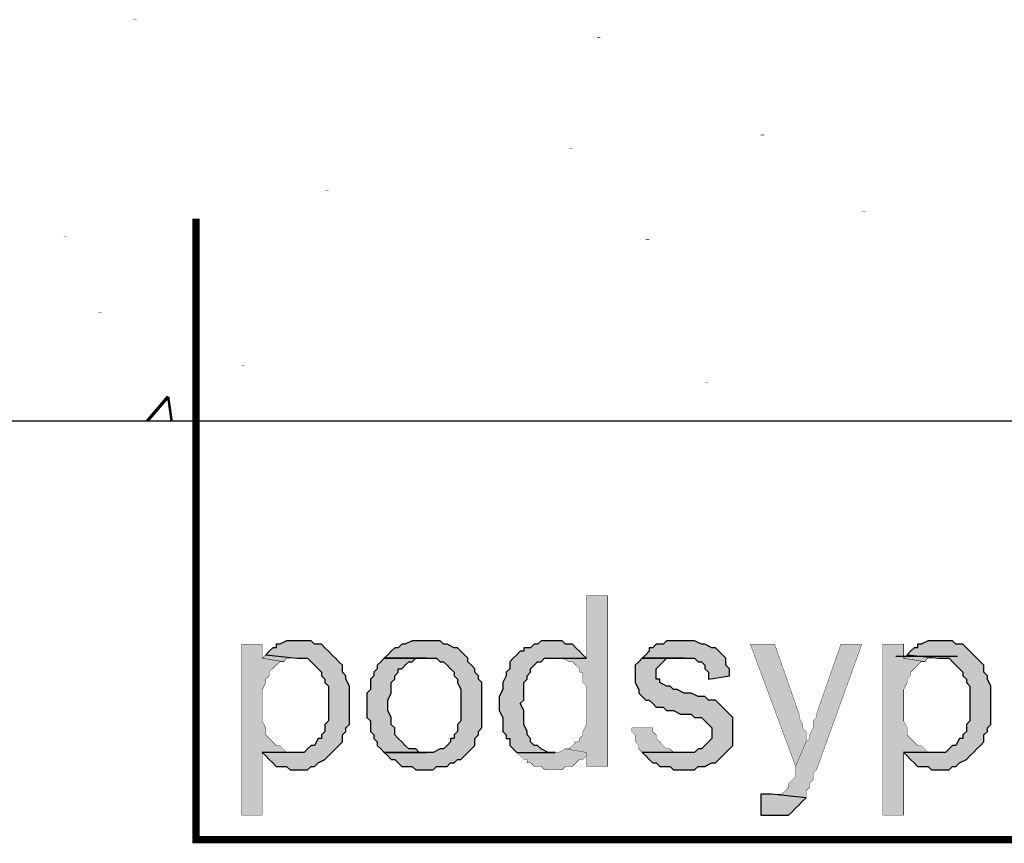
# Model space of a CAD drawing. Header units: millimetres. Extents: x 5659 to 8684, y 1431 to 2118.
# Tile 12 of 53: x 6877 to 6889, y 1957 to 1967. Entities that reach past the tile are written whole.
import ezdxf

# ---------------------------------------------------------------- set-up
doc = ezdxf.new("R2010")
doc.units = ezdxf.units.MM
doc.linetypes.add('atContinuous2', pattern=[0])
for name, color, linetype in [('at_Entity', 7, 'Continuous'), ('at_Rect', 7, 'Continuous'), ('at_Solid', 7, 'Continuous'), ('at_Text', 7, 'Continuous')]:
    doc.layers.add(name, color=color, linetype=linetype)

msp = doc.modelspace()

# ---------------------------------------------------------------- hatches: boundary and pattern name
at = {"layer": 'at_Solid'}
for points in [[(6883.92, 1959.862), (6883.666, 1959.862), (6883.666, 1959.099), (6883.285, 1959.099), (6883.37, 1959.099), (6883.454, 1959.057), (6883.497, 1959.057), (6883.539, 1959.014), (6883.581, 1958.972), (6883.581, 1958.93), (6883.624, 1958.93), (6883.624, 1958.803), (6883.666, 1958.76), (6883.666, 1958.294), (6883.624, 1958.21), (6883.624, 1958.167), (6883.581, 1958.125), (6883.581, 1958.083), (6883.539, 1958.083), (6883.497, 1958.04), (6883.454, 1957.998), (6883.412, 1957.998), (6883.666, 1957.955), (6883.666, 1957.786), (6883.92, 1957.786)], [(6880.15, 1959.311), (6880.023, 1959.311), (6879.939, 1959.269), (6879.896, 1959.269), (6879.896, 1959.226), (6879.854, 1959.226), (6879.811, 1959.184), (6879.769, 1959.142), (6880.15, 1959.099), (6880.277, 1959.099), (6880.32, 1959.057), (6880.362, 1959.014), (6880.404, 1958.972), (6880.447, 1958.93), (6880.447, 1958.887), (6880.489, 1958.845), (6880.489, 1958.803), (6880.532, 1958.76), (6880.532, 1958.337), (6880.489, 1958.294), (6880.489, 1958.21), (6880.447, 1958.167), (6880.447, 1958.125), (6880.404, 1958.125), (6880.362, 1958.04), (6880.32, 1958.04), (6880.277, 1957.998), (6880.235, 1957.955), (6879.727, 1957.955), (6879.769, 1957.913), (6879.811, 1957.871), (6879.854, 1957.828), (6879.896, 1957.786), (6880.023, 1957.786), (6880.066, 1957.744), (6880.15, 1957.744), (6880.277, 1957.744), (6880.32, 1957.786), (6880.362, 1957.786), (6880.404, 1957.828), (6880.489, 1957.871), (6880.532, 1957.913), (6880.574, 1957.955), (6880.616, 1957.998), (6880.659, 1958.04), (6880.701, 1958.083), (6880.701, 1958.167), (6880.743, 1958.21), (6880.743, 1958.252), (6880.786, 1958.294), (6880.786, 1958.76), (6880.743, 1958.845), (6880.743, 1958.887), (6880.701, 1958.93), (6880.701, 1959.014), (6880.659, 1959.057), (6880.616, 1959.099), (6880.574, 1959.142), (6880.532, 1959.184), (6880.489, 1959.226), (6880.447, 1959.269), (6880.362, 1959.269), (6880.32, 1959.311), (6880.235, 1959.311)], [(6881.718, 1959.311), (6881.548, 1959.311), (6881.463, 1959.269), (6881.421, 1959.269), (6881.379, 1959.226), (6881.336, 1959.226), (6881.294, 1959.184), (6881.252, 1959.142), (6881.209, 1959.099), (6881.718, 1959.099), (6881.845, 1959.099), (6881.887, 1959.057), (6881.929, 1959.057), (6881.972, 1959.014), (6882.014, 1958.972), (6882.057, 1958.93), (6882.057, 1958.887), (6882.099, 1958.845), (6882.099, 1958.803), (6882.141, 1958.718), (6882.141, 1958.337), (6882.099, 1958.294), (6882.099, 1958.21), (6882.057, 1958.167), (6882.057, 1958.125), (6882.014, 1958.125), (6882.014, 1958.083), (6881.972, 1958.04), (6881.929, 1957.998), (6881.887, 1957.998), (6881.802, 1957.955), (6881.209, 1957.955), (6881.252, 1957.913), (6881.294, 1957.871), (6881.336, 1957.871), (6881.379, 1957.828), (6881.421, 1957.786), (6881.548, 1957.786), (6881.591, 1957.744), (6881.802, 1957.744), (6881.845, 1957.786), (6881.972, 1957.786), (6882.014, 1957.828), (6882.057, 1957.828), (6882.099, 1957.871), (6882.141, 1957.871), (6882.184, 1957.913), (6882.226, 1957.955), (6882.268, 1957.998), (6882.311, 1958.04), (6882.311, 1958.125), (6882.353, 1958.167), (6882.353, 1958.21), (6882.395, 1958.252), (6882.395, 1958.803), (6882.353, 1958.845), (6882.353, 1958.887), (6882.311, 1958.93), (6882.311, 1958.972), (6882.268, 1959.014), (6882.226, 1959.057), (6882.226, 1959.099), (6882.184, 1959.142), (6882.141, 1959.184), (6882.099, 1959.226), (6882.057, 1959.226), (6881.972, 1959.269), (6881.929, 1959.269), (6881.887, 1959.311), (6881.76, 1959.311)], [(6883.243, 1959.311), (6883.116, 1959.311), (6883.073, 1959.269), (6883.031, 1959.269), (6882.988, 1959.226), (6882.904, 1959.226), (6882.904, 1959.184), (6882.861, 1959.184), (6882.819, 1959.142), (6882.777, 1959.099), (6882.734, 1959.057), (6882.734, 1958.972), (6882.692, 1958.93), (6882.692, 1958.887), (6882.65, 1958.803), (6882.65, 1958.718), (6882.607, 1958.633), (6882.607, 1958.464), (6882.65, 1958.379), (6882.65, 1958.21), (6882.692, 1958.167), (6882.692, 1958.125), (6882.734, 1958.125), (6882.734, 1958.04), (6882.777, 1957.998), (6882.819, 1957.955), (6883.285, 1957.955), (6883.2, 1957.955), (6883.116, 1957.998), (6883.073, 1958.04), (6883.031, 1958.04), (6882.988, 1958.083), (6882.988, 1958.125), (6882.946, 1958.167), (6882.946, 1958.21), (6882.904, 1958.294), (6882.904, 1958.464), (6882.861, 1958.548), (6882.904, 1958.591), (6882.904, 1958.803), (6882.946, 1958.845), (6882.946, 1958.887), (6882.988, 1958.93), (6882.988, 1958.972), (6883.031, 1959.014), (6883.073, 1959.057), (6883.116, 1959.057), (6883.158, 1959.099), (6883.666, 1959.099), (6883.624, 1959.142), (6883.581, 1959.184), (6883.539, 1959.226), (6883.497, 1959.269), (6883.412, 1959.269), (6883.37, 1959.311), (6883.327, 1959.311)], [(6884.81, 1959.311), (6884.64, 1959.311), (6884.598, 1959.269), (6884.513, 1959.269), (6884.471, 1959.226), (6884.429, 1959.226), (6884.429, 1959.184), (6884.386, 1959.142), (6884.344, 1959.099), (6884.852, 1959.099), (6884.979, 1959.099), (6885.022, 1959.057), (6885.064, 1959.057), (6885.106, 1959.014), (6885.106, 1958.972), (6885.149, 1958.93), (6885.149, 1958.845), (6885.403, 1958.887), (6885.403, 1958.972), (6885.361, 1959.014), (6885.361, 1959.099), (6885.318, 1959.142), (6885.276, 1959.184), (6885.234, 1959.226), (6885.191, 1959.226), (6885.106, 1959.269), (6885.064, 1959.269), (6884.979, 1959.311), (6884.895, 1959.311)], [(6887.945, 1959.311), (6887.817, 1959.311), (6887.733, 1959.269), (6887.69, 1959.269), (6887.69, 1959.226), (6887.648, 1959.226), (6887.606, 1959.184), (6887.563, 1959.142), (6887.945, 1959.099), (6888.072, 1959.099), (6888.114, 1959.057), (6888.156, 1959.014), (6888.199, 1958.972), (6888.241, 1958.93), (6888.241, 1958.887), (6888.283, 1958.845), (6888.283, 1958.803), (6888.326, 1958.76), (6888.326, 1958.337), (6888.283, 1958.294), (6888.283, 1958.21), (6888.241, 1958.167), (6888.241, 1958.125), (6888.199, 1958.125), (6888.156, 1958.04), (6888.114, 1958.04), (6888.072, 1957.998), (6888.029, 1957.955), (6887.521, 1957.955), (6887.563, 1957.913), (6887.606, 1957.871), (6887.648, 1957.828), (6887.69, 1957.786), (6887.817, 1957.786), (6887.86, 1957.744), (6887.945, 1957.744), (6888.072, 1957.744), (6888.114, 1957.786), (6888.156, 1957.786), (6888.199, 1957.828), (6888.283, 1957.871), (6888.326, 1957.913), (6888.368, 1957.955), (6888.411, 1957.998), (6888.453, 1958.04), (6888.495, 1958.083), (6888.495, 1958.167), (6888.538, 1958.21), (6888.538, 1958.252), (6888.58, 1958.294), (6888.58, 1958.76), (6888.538, 1958.845), (6888.538, 1958.887), (6888.495, 1958.93), (6888.495, 1959.014), (6888.453, 1959.057), (6888.411, 1959.099), (6888.368, 1959.142), (6888.326, 1959.184), (6888.283, 1959.226), (6888.241, 1959.269), (6888.156, 1959.269), (6888.114, 1959.311), (6888.029, 1959.311)], [(6879.727, 1959.269), (6879.473, 1959.269), (6879.473, 1957.193), (6879.727, 1957.193), (6879.727, 1957.955), (6880.108, 1957.955), (6880.023, 1957.955), (6879.981, 1957.998), (6879.939, 1958.04), (6879.896, 1958.04), (6879.854, 1958.083), (6879.811, 1958.125), (6879.769, 1958.167), (6879.769, 1958.252), (6879.727, 1958.337), (6879.727, 1958.718), (6879.769, 1958.803), (6879.769, 1958.845), (6879.811, 1958.887), (6879.811, 1958.93), (6879.854, 1958.972), (6879.896, 1959.014), (6879.939, 1959.057), (6879.981, 1959.057), (6879.727, 1959.099)], [(6885.954, 1959.269), (6885.657, 1959.269), (6886.208, 1957.786), (6886.335, 1958.083), (6886.335, 1958.21), (6886.293, 1958.252), (6886.293, 1958.294), (6886.25, 1958.379), (6886.25, 1958.421)], [(6887.013, 1959.269), (6886.758, 1959.269), (6886.462, 1958.421), (6886.462, 1958.379), (6886.42, 1958.337), (6886.42, 1958.252), (6886.377, 1958.167), (6886.377, 1958.125), (6886.335, 1958.083), (6886.208, 1957.786), (6886.208, 1957.659), (6886.165, 1957.617), (6886.123, 1957.574), (6886.123, 1957.532), (6886.081, 1957.489), (6886.038, 1957.447), (6885.911, 1957.447), (6886.335, 1957.405), (6886.335, 1957.489), (6886.377, 1957.532), (6886.377, 1957.574), (6886.42, 1957.617), (6886.42, 1957.701), (6886.462, 1957.744)], [(6887.521, 1959.269), (6887.267, 1959.269), (6887.267, 1957.193), (6887.521, 1957.193), (6887.521, 1957.955), (6887.902, 1957.955), (6887.817, 1957.955), (6887.775, 1957.998), (6887.733, 1958.04), (6887.69, 1958.04), (6887.648, 1958.083), (6887.606, 1958.125), (6887.563, 1958.167), (6887.563, 1958.252), (6887.521, 1958.337), (6887.521, 1958.718), (6887.563, 1958.803), (6887.563, 1958.845), (6887.606, 1958.887), (6887.606, 1958.93), (6887.648, 1958.972), (6887.69, 1959.014), (6887.733, 1959.057), (6887.775, 1959.057), (6887.521, 1959.099)], [(6879.769, 1959.142), (6879.727, 1959.099), (6879.981, 1959.057), (6880.023, 1959.099), (6880.15, 1959.099)], [(6881.209, 1959.099), (6881.167, 1959.057), (6881.125, 1959.014), (6881.125, 1958.972), (6881.082, 1958.93), (6881.082, 1958.887), (6881.04, 1958.845), (6881.04, 1958.718), (6880.998, 1958.676), (6880.998, 1958.379), (6881.04, 1958.337), (6881.04, 1958.21), (6881.082, 1958.167), (6881.082, 1958.125), (6881.125, 1958.083), (6881.125, 1958.04), (6881.167, 1957.998), (6881.209, 1957.955), (6881.718, 1957.955), (6881.633, 1957.955), (6881.591, 1957.998), (6881.506, 1957.998), (6881.463, 1958.04), (6881.421, 1958.083), (6881.379, 1958.125), (6881.336, 1958.167), (6881.336, 1958.252), (6881.294, 1958.294), (6881.294, 1958.379), (6881.252, 1958.464), (6881.252, 1958.591), (6881.294, 1958.676), (6881.294, 1958.803), (6881.336, 1958.845), (6881.336, 1958.887), (6881.379, 1958.93), (6881.379, 1958.972), (6881.421, 1958.972), (6881.463, 1959.014), (6881.506, 1959.057), (6881.548, 1959.057), (6881.591, 1959.099), (6881.718, 1959.099)], [(6884.344, 1959.099), (6884.302, 1959.057), (6884.259, 1959.014), (6884.259, 1958.803), (6884.302, 1958.718), (6884.302, 1958.676), (6884.344, 1958.633), (6884.386, 1958.591), (6884.429, 1958.591), (6884.471, 1958.548), (6884.513, 1958.506), (6884.598, 1958.506), (6884.64, 1958.464), (6884.725, 1958.464), (6884.81, 1958.421), (6884.937, 1958.421), (6884.979, 1958.379), (6885.064, 1958.379), (6885.106, 1958.337), (6885.149, 1958.294), (6885.191, 1958.252), (6885.191, 1958.125), (6885.149, 1958.083), (6885.106, 1958.04), (6885.064, 1957.998), (6885.022, 1957.998), (6884.979, 1957.955), (6884.344, 1957.955), (6884.386, 1957.913), (6884.429, 1957.871), (6884.471, 1957.828), (6884.513, 1957.828), (6884.556, 1957.786), (6884.683, 1957.786), (6884.725, 1957.744), (6884.979, 1957.744), (6885.022, 1957.786), (6885.106, 1957.786), (6885.191, 1957.828), (6885.234, 1957.828), (6885.276, 1957.871), (6885.318, 1957.913), (6885.361, 1957.955), (6885.403, 1957.998), (6885.445, 1958.04), (6885.445, 1958.379), (6885.403, 1958.421), (6885.361, 1958.464), (6885.318, 1958.506), (6885.276, 1958.548), (6885.234, 1958.591), (6885.149, 1958.591), (6885.106, 1958.633), (6885.022, 1958.633), (6884.937, 1958.676), (6884.852, 1958.676), (6884.768, 1958.718), (6884.725, 1958.718), (6884.683, 1958.76), (6884.64, 1958.76), (6884.556, 1958.803), (6884.556, 1958.845), (6884.513, 1958.845), (6884.513, 1958.972), (6884.556, 1959.014), (6884.598, 1959.057), (6884.64, 1959.099), (6884.852, 1959.099)], [(6887.563, 1959.142), (6887.521, 1959.099), (6887.775, 1959.057), (6887.817, 1959.099), (6887.945, 1959.099)], [(6884.471, 1958.252), (6884.217, 1958.252), (6884.217, 1958.21), (6884.259, 1958.167), (6884.259, 1958.083), (6884.302, 1958.04), (6884.302, 1957.998), (6884.344, 1957.955), (6884.852, 1957.955), (6884.725, 1957.955), (6884.683, 1957.998), (6884.64, 1957.998), (6884.598, 1958.04), (6884.556, 1958.083), (6884.513, 1958.125), (6884.513, 1958.167), (6884.471, 1958.21)], [(6883.412, 1957.998), (6883.327, 1957.955), (6882.819, 1957.955), (6882.861, 1957.913), (6882.904, 1957.871), (6882.946, 1957.871), (6882.946, 1957.828), (6882.988, 1957.828), (6883.031, 1957.786), (6883.116, 1957.786), (6883.158, 1957.744), (6883.37, 1957.744), (6883.412, 1957.786), (6883.497, 1957.786), (6883.539, 1957.828), (6883.581, 1957.871), (6883.624, 1957.871), (6883.666, 1957.913), (6883.666, 1957.955)], [(6885.784, 1957.447), (6885.784, 1957.193), (6886.123, 1957.193), (6886.165, 1957.235), (6886.208, 1957.278), (6886.25, 1957.32), (6886.293, 1957.362), (6886.335, 1957.405), (6885.911, 1957.447), (6885.827, 1957.447)]]:
    msp.add_hatch(color=7, dxfattribs=at).paths.add_polyline_path(points)

# ---------------------------------------------------------------- linework, layer by layer
at = {"layer": 'at_Entity', "color": 7}
for points in [[(6878.159, 1966.851, 0.00424, 0.00424, 0), (6878.202, 1966.851, 0.00424, 0.00424, 0)], [(6883.793, 1966.639, 0.00424, 0.00424, 0), (6883.836, 1966.639, 0.00424, 0.00424, 0)], [(6885.784, 1965.453, 0.00424, 0.00424, 0), (6885.827, 1965.453, 0.00424, 0.00424, 0)], [(6883.454, 1965.284, 0.00424, 0.00424, 0), (6883.497, 1965.284, 0.00424, 0.00424, 0)], [(6880.489, 1964.775, 0.00424, 0.00424, 0), (6880.532, 1964.775, 0.00424, 0.00424, 0)], [(6915.69, 1956.896, 0.0897, 0.0897, 0), (6878.922, 1956.896, 0.0897, 0.0897, 0), (6878.922, 1964.437, 0.0897, 0.0897, 0)], [(6887.013, 1964.521, 0.00424, 0.00424, 0), (6887.055, 1964.521, 0.00424, 0.00424, 0)], [(6877.312, 1964.225, 0.00424, 0.00424, 0), (6877.355, 1964.225, 0.00424, 0.00424, 0)], [(6884.386, 1964.182, 0.00424, 0.00424, 0), (6884.429, 1964.182, 0.00424, 0.00424, 0)], [(6877.736, 1963.293, 0.00424, 0.00424, 0), (6877.778, 1963.293, 0.00424, 0.00424, 0)], [(6879.473, 1962.657, 0.00424, 0.00424, 0), (6879.515, 1962.657, 0.00424, 0.00424, 0)], [(6885.106, 1962.446, 0.00424, 0.00424, 0), (6885.149, 1962.446, 0.00424, 0.00424, 0)], [(6878.329, 1961.98, 0.0391, 0.0391, 0), (6878.583, 1962.276, 0.0391, 0.0391, 0)], [(6878.625, 1961.98, 0.03, 0.03, 0), (6878.583, 1962.276, 0.03, 0.03, 0)], [(6883.92, 1959.862, 0.00424, 0.00424, 0), (6883.666, 1959.862, 0.00424, 0.00424, 0), (6883.666, 1959.099, 0.00424, 0.00424, 0), (6883.285, 1959.099, 0.00424, 0.00424, 0), (6883.37, 1959.099, 0.00424, 0.00424, 0), (6883.454, 1959.057, 0.00424, 0.00424, 0), (6883.497, 1959.057, 0.00424, 0.00424, 0), (6883.539, 1959.014, 0.00424, 0.00424, 0), (6883.581, 1958.972, 0.00424, 0.00424, 0), (6883.581, 1958.93, 0.00424, 0.00424, 0), (6883.624, 1958.93, 0.00424, 0.00424, 0), (6883.624, 1958.803, 0.00424, 0.00424, 0), (6883.666, 1958.76, 0.00424, 0.00424, 0), (6883.666, 1958.294, 0.00424, 0.00424, 0), (6883.624, 1958.21, 0.00424, 0.00424, 0), (6883.624, 1958.167, 0.00424, 0.00424, 0), (6883.581, 1958.125, 0.00424, 0.00424, 0), (6883.581, 1958.083, 0.00424, 0.00424, 0), (6883.539, 1958.083, 0.00424, 0.00424, 0), (6883.497, 1958.04, 0.00424, 0.00424, 0), (6883.454, 1957.998, 0.00424, 0.00424, 0), (6883.412, 1957.998, 0.00424, 0.00424, 0), (6883.666, 1957.955, 0.00424, 0.00424, 0), (6883.666, 1957.786, 0.00424, 0.00424, 0), (6883.92, 1957.786, 0.00424, 0.00424, 0), (6883.92, 1959.862, 0.00424, 0.00424, 0)], [(6879.727, 1959.269, 0.00424, 0.00424, 0), (6879.473, 1959.269, 0.00424, 0.00424, 0), (6879.473, 1957.193, 0.00424, 0.00424, 0), (6879.727, 1957.193, 0.00424, 0.00424, 0), (6879.727, 1957.955, 0.00424, 0.00424, 0), (6880.108, 1957.955, 0.00424, 0.00424, 0), (6880.023, 1957.955, 0.00424, 0.00424, 0), (6879.981, 1957.998, 0.00424, 0.00424, 0), (6879.939, 1958.04, 0.00424, 0.00424, 0), (6879.896, 1958.04, 0.00424, 0.00424, 0), (6879.854, 1958.083, 0.00424, 0.00424, 0), (6879.811, 1958.125, 0.00424, 0.00424, 0), (6879.769, 1958.167, 0.00424, 0.00424, 0), (6879.769, 1958.252, 0.00424, 0.00424, 0), (6879.727, 1958.337, 0.00424, 0.00424, 0), (6879.727, 1958.718, 0.00424, 0.00424, 0), (6879.769, 1958.803, 0.00424, 0.00424, 0), (6879.769, 1958.845, 0.00424, 0.00424, 0), (6879.811, 1958.887, 0.00424, 0.00424, 0), (6879.811, 1958.93, 0.00424, 0.00424, 0), (6879.854, 1958.972, 0.00424, 0.00424, 0), (6879.896, 1959.014, 0.00424, 0.00424, 0), (6879.939, 1959.057, 0.00424, 0.00424, 0), (6879.981, 1959.057, 0.00424, 0.00424, 0), (6879.727, 1959.099, 0.00424, 0.00424, 0), (6879.727, 1959.269, 0.00424, 0.00424, 0)], [(6885.954, 1959.269, 0.00424, 0.00424, 0), (6885.657, 1959.269, 0.00424, 0.00424, 0), (6886.208, 1957.786, 0.00424, 0.00424, 0), (6886.335, 1958.083, 0.00424, 0.00424, 0), (6886.335, 1958.21, 0.00424, 0.00424, 0), (6886.293, 1958.252, 0.00424, 0.00424, 0), (6886.293, 1958.294, 0.00424, 0.00424, 0), (6886.25, 1958.379, 0.00424, 0.00424, 0), (6886.25, 1958.421, 0.00424, 0.00424, 0), (6885.954, 1959.269, 0.00424, 0.00424, 0)], [(6887.013, 1959.269, 0.00424, 0.00424, 0), (6886.758, 1959.269, 0.00424, 0.00424, 0), (6886.462, 1958.421, 0.00424, 0.00424, 0), (6886.462, 1958.379, 0.00424, 0.00424, 0), (6886.42, 1958.337, 0.00424, 0.00424, 0), (6886.42, 1958.252, 0.00424, 0.00424, 0), (6886.377, 1958.167, 0.00424, 0.00424, 0), (6886.377, 1958.125, 0.00424, 0.00424, 0), (6886.335, 1958.083, 0.00424, 0.00424, 0), (6886.208, 1957.786, 0.00424, 0.00424, 0), (6886.208, 1957.659, 0.00424, 0.00424, 0), (6886.165, 1957.617, 0.00424, 0.00424, 0), (6886.123, 1957.574, 0.00424, 0.00424, 0), (6886.123, 1957.532, 0.00424, 0.00424, 0), (6886.081, 1957.489, 0.00424, 0.00424, 0), (6886.038, 1957.447, 0.00424, 0.00424, 0), (6885.911, 1957.447, 0.00424, 0.00424, 0), (6886.335, 1957.405, 0.00424, 0.00424, 0), (6886.335, 1957.489, 0.00424, 0.00424, 0), (6886.377, 1957.532, 0.00424, 0.00424, 0), (6886.377, 1957.574, 0.00424, 0.00424, 0), (6886.42, 1957.617, 0.00424, 0.00424, 0), (6886.42, 1957.701, 0.00424, 0.00424, 0), (6886.462, 1957.744, 0.00424, 0.00424, 0), (6887.013, 1959.269, 0.00424, 0.00424, 0)], [(6887.521, 1959.269, 0.00424, 0.00424, 0), (6887.267, 1959.269, 0.00424, 0.00424, 0), (6887.267, 1957.193, 0.00424, 0.00424, 0), (6887.521, 1957.193, 0.00424, 0.00424, 0), (6887.521, 1957.955, 0.00424, 0.00424, 0), (6887.902, 1957.955, 0.00424, 0.00424, 0), (6887.817, 1957.955, 0.00424, 0.00424, 0), (6887.775, 1957.998, 0.00424, 0.00424, 0), (6887.733, 1958.04, 0.00424, 0.00424, 0), (6887.69, 1958.04, 0.00424, 0.00424, 0), (6887.648, 1958.083, 0.00424, 0.00424, 0), (6887.606, 1958.125, 0.00424, 0.00424, 0), (6887.563, 1958.167, 0.00424, 0.00424, 0), (6887.563, 1958.252, 0.00424, 0.00424, 0), (6887.521, 1958.337, 0.00424, 0.00424, 0), (6887.521, 1958.718, 0.00424, 0.00424, 0), (6887.563, 1958.803, 0.00424, 0.00424, 0), (6887.563, 1958.845, 0.00424, 0.00424, 0), (6887.606, 1958.887, 0.00424, 0.00424, 0), (6887.606, 1958.93, 0.00424, 0.00424, 0), (6887.648, 1958.972, 0.00424, 0.00424, 0), (6887.69, 1959.014, 0.00424, 0.00424, 0), (6887.733, 1959.057, 0.00424, 0.00424, 0), (6887.775, 1959.057, 0.00424, 0.00424, 0), (6887.521, 1959.099, 0.00424, 0.00424, 0), (6887.521, 1959.269, 0.00424, 0.00424, 0)], [(6879.769, 1959.142, 0.00599, 0.00599, 0), (6879.727, 1959.099, 0.00599, 0.00599, 0), (6879.981, 1959.057, 0.00599, 0.00599, 0), (6880.023, 1959.099, 0.00599, 0.00599, 0), (6880.15, 1959.099, 0.00599, 0.00599, 0), (6879.769, 1959.142, 0.00599, 0.00599, 0)], [(6887.563, 1959.142, 0.00599, 0.00599, 0), (6887.521, 1959.099, 0.00599, 0.00599, 0), (6887.775, 1959.057, 0.00599, 0.00599, 0), (6887.817, 1959.099, 0.00599, 0.00599, 0), (6887.945, 1959.099, 0.00599, 0.00599, 0), (6887.563, 1959.142, 0.00599, 0.00599, 0)], [(6884.471, 1958.252, 0.00424, 0.00424, 0), (6884.217, 1958.252, 0.00424, 0.00424, 0), (6884.217, 1958.21, 0.00424, 0.00424, 0), (6884.259, 1958.167, 0.00424, 0.00424, 0), (6884.259, 1958.083, 0.00424, 0.00424, 0), (6884.302, 1958.04, 0.00424, 0.00424, 0), (6884.302, 1957.998, 0.00424, 0.00424, 0), (6884.344, 1957.955, 0.00424, 0.00424, 0), (6884.852, 1957.955, 0.00424, 0.00424, 0), (6884.725, 1957.955, 0.00424, 0.00424, 0), (6884.683, 1957.998, 0.00424, 0.00424, 0), (6884.64, 1957.998, 0.00424, 0.00424, 0), (6884.598, 1958.04, 0.00424, 0.00424, 0), (6884.556, 1958.083, 0.00424, 0.00424, 0), (6884.513, 1958.125, 0.00424, 0.00424, 0), (6884.513, 1958.167, 0.00424, 0.00424, 0), (6884.471, 1958.21, 0.00424, 0.00424, 0), (6884.471, 1958.252, 0.00424, 0.00424, 0)], [(6883.412, 1957.998, 0.00424, 0.00424, 0), (6883.327, 1957.955, 0.00424, 0.00424, 0), (6882.819, 1957.955, 0.00424, 0.00424, 0), (6882.861, 1957.913, 0.00424, 0.00424, 0), (6882.904, 1957.871, 0.00424, 0.00424, 0), (6882.946, 1957.871, 0.00424, 0.00424, 0), (6882.946, 1957.828, 0.00424, 0.00424, 0), (6882.988, 1957.828, 0.00424, 0.00424, 0), (6883.031, 1957.786, 0.00424, 0.00424, 0), (6883.116, 1957.786, 0.00424, 0.00424, 0), (6883.158, 1957.744, 0.00424, 0.00424, 0), (6883.37, 1957.744, 0.00424, 0.00424, 0), (6883.412, 1957.786, 0.00424, 0.00424, 0), (6883.497, 1957.786, 0.00424, 0.00424, 0), (6883.539, 1957.828, 0.00424, 0.00424, 0), (6883.581, 1957.871, 0.00424, 0.00424, 0), (6883.624, 1957.871, 0.00424, 0.00424, 0), (6883.666, 1957.913, 0.00424, 0.00424, 0), (6883.666, 1957.955, 0.00424, 0.00424, 0), (6883.412, 1957.998, 0.00424, 0.00424, 0)]]:
    msp.add_lwpolyline(points, format="xyseb", dxfattribs=at)
for points in [[(6880.15, 1959.311), (6880.023, 1959.311), (6879.939, 1959.269), (6879.896, 1959.269), (6879.896, 1959.226), (6879.854, 1959.226), (6879.811, 1959.184), (6879.769, 1959.142), (6880.15, 1959.099), (6880.277, 1959.099), (6880.32, 1959.057), (6880.362, 1959.014), (6880.404, 1958.972), (6880.447, 1958.93), (6880.447, 1958.887), (6880.489, 1958.845), (6880.489, 1958.803), (6880.532, 1958.76), (6880.532, 1958.337), (6880.489, 1958.294), (6880.489, 1958.21), (6880.447, 1958.167), (6880.447, 1958.125), (6880.404, 1958.125), (6880.362, 1958.04), (6880.32, 1958.04), (6880.277, 1957.998), (6880.235, 1957.955), (6879.727, 1957.955), (6879.769, 1957.913), (6879.811, 1957.871), (6879.854, 1957.828), (6879.896, 1957.786), (6880.023, 1957.786), (6880.066, 1957.744), (6880.15, 1957.744), (6880.277, 1957.744), (6880.32, 1957.786), (6880.362, 1957.786), (6880.404, 1957.828), (6880.489, 1957.871), (6880.489, 1957.871), (6880.532, 1957.913), (6880.574, 1957.955), (6880.616, 1957.998), (6880.659, 1958.04), (6880.701, 1958.083), (6880.701, 1958.167), (6880.743, 1958.21), (6880.743, 1958.252), (6880.786, 1958.294), (6880.786, 1958.76), (6880.743, 1958.845), (6880.743, 1958.887), (6880.701, 1958.93), (6880.701, 1959.014), (6880.659, 1959.057), (6880.616, 1959.099), (6880.574, 1959.142), (6880.532, 1959.184), (6880.489, 1959.226), (6880.489, 1959.226), (6880.447, 1959.269), (6880.362, 1959.269), (6880.32, 1959.311), (6880.235, 1959.311), (6880.15, 1959.311)], [(6881.718, 1959.311), (6881.548, 1959.311), (6881.463, 1959.269), (6881.421, 1959.269), (6881.379, 1959.226), (6881.336, 1959.226), (6881.294, 1959.184), (6881.252, 1959.142), (6881.252, 1959.142), (6881.209, 1959.099), (6881.718, 1959.099), (6881.845, 1959.099), (6881.887, 1959.057), (6881.929, 1959.057), (6881.972, 1959.014), (6882.014, 1958.972), (6882.057, 1958.93), (6882.057, 1958.887), (6882.099, 1958.845), (6882.099, 1958.803), (6882.141, 1958.718), (6882.141, 1958.337), (6882.099, 1958.294), (6882.099, 1958.21), (6882.057, 1958.167), (6882.057, 1958.125), (6882.014, 1958.125), (6882.014, 1958.083), (6881.972, 1958.04), (6881.929, 1957.998), (6881.887, 1957.998), (6881.802, 1957.955), (6881.209, 1957.955), (6881.252, 1957.913), (6881.294, 1957.871), (6881.336, 1957.871), (6881.379, 1957.828), (6881.421, 1957.786), (6881.548, 1957.786), (6881.591, 1957.744), (6881.802, 1957.744), (6881.845, 1957.786), (6881.972, 1957.786), (6882.014, 1957.828), (6882.057, 1957.828), (6882.099, 1957.871), (6882.141, 1957.871), (6882.184, 1957.913), (6882.226, 1957.955), (6882.268, 1957.998), (6882.311, 1958.04), (6882.311, 1958.125), (6882.353, 1958.167), (6882.353, 1958.21), (6882.395, 1958.252), (6882.395, 1958.803), (6882.353, 1958.845), (6882.353, 1958.887), (6882.311, 1958.93), (6882.311, 1958.972), (6882.268, 1959.014), (6882.226, 1959.057), (6882.226, 1959.099), (6882.184, 1959.142), (6882.141, 1959.184), (6882.099, 1959.226), (6882.057, 1959.226), (6881.972, 1959.269), (6881.929, 1959.269), (6881.887, 1959.311), (6881.76, 1959.311), (6881.718, 1959.311)], [(6883.243, 1959.311), (6883.116, 1959.311), (6883.073, 1959.269), (6883.031, 1959.269), (6882.988, 1959.226), (6882.904, 1959.226), (6882.904, 1959.184), (6882.861, 1959.184), (6882.819, 1959.142), (6882.777, 1959.099), (6882.734, 1959.057), (6882.734, 1958.972), (6882.692, 1958.93), (6882.692, 1958.887), (6882.65, 1958.803), (6882.65, 1958.718), (6882.607, 1958.633), (6882.607, 1958.464), (6882.65, 1958.379), (6882.65, 1958.21), (6882.692, 1958.167), (6882.692, 1958.125), (6882.734, 1958.125), (6882.734, 1958.04), (6882.777, 1957.998), (6882.819, 1957.955), (6883.285, 1957.955), (6883.2, 1957.955), (6883.116, 1957.998), (6883.073, 1958.04), (6883.031, 1958.04), (6882.988, 1958.083), (6882.988, 1958.125), (6882.946, 1958.167), (6882.946, 1958.21), (6882.904, 1958.294), (6882.904, 1958.464), (6882.861, 1958.548), (6882.861, 1958.548), (6882.904, 1958.591), (6882.904, 1958.803), (6882.946, 1958.845), (6882.946, 1958.887), (6882.988, 1958.93), (6882.988, 1958.972), (6883.031, 1959.014), (6883.073, 1959.057), (6883.116, 1959.057), (6883.158, 1959.099), (6883.666, 1959.099), (6883.666, 1959.099), (6883.624, 1959.142), (6883.581, 1959.184), (6883.539, 1959.226), (6883.497, 1959.269), (6883.412, 1959.269), (6883.37, 1959.311), (6883.327, 1959.311), (6883.243, 1959.311)], [(6884.81, 1959.311), (6884.64, 1959.311), (6884.598, 1959.269), (6884.513, 1959.269), (6884.471, 1959.226), (6884.429, 1959.226), (6884.429, 1959.184), (6884.386, 1959.142), (6884.344, 1959.099), (6884.852, 1959.099), (6884.979, 1959.099), (6885.022, 1959.057), (6885.064, 1959.057), (6885.106, 1959.014), (6885.106, 1958.972), (6885.149, 1958.93), (6885.149, 1958.845), (6885.403, 1958.887), (6885.403, 1958.972), (6885.361, 1959.014), (6885.361, 1959.099), (6885.318, 1959.142), (6885.318, 1959.142), (6885.276, 1959.184), (6885.234, 1959.226), (6885.191, 1959.226), (6885.106, 1959.269), (6885.064, 1959.269), (6884.979, 1959.311), (6884.895, 1959.311), (6884.81, 1959.311)], [(6887.945, 1959.311), (6887.817, 1959.311), (6887.733, 1959.269), (6887.69, 1959.269), (6887.69, 1959.226), (6887.648, 1959.226), (6887.606, 1959.184), (6887.563, 1959.142), (6887.945, 1959.099), (6888.072, 1959.099), (6888.114, 1959.057), (6888.156, 1959.014), (6888.199, 1958.972), (6888.241, 1958.93), (6888.241, 1958.887), (6888.283, 1958.845), (6888.283, 1958.803), (6888.326, 1958.76), (6888.326, 1958.337), (6888.283, 1958.294), (6888.283, 1958.21), (6888.241, 1958.167), (6888.241, 1958.125), (6888.199, 1958.125), (6888.156, 1958.04), (6888.114, 1958.04), (6888.072, 1957.998), (6888.029, 1957.955), (6887.521, 1957.955), (6887.563, 1957.913), (6887.606, 1957.871), (6887.648, 1957.828), (6887.69, 1957.786), (6887.817, 1957.786), (6887.86, 1957.744), (6887.945, 1957.744), (6888.072, 1957.744), (6888.114, 1957.786), (6888.156, 1957.786), (6888.199, 1957.828), (6888.283, 1957.871), (6888.283, 1957.871), (6888.326, 1957.913), (6888.368, 1957.955), (6888.411, 1957.998), (6888.453, 1958.04), (6888.495, 1958.083), (6888.495, 1958.167), (6888.538, 1958.21), (6888.538, 1958.252), (6888.58, 1958.294), (6888.58, 1958.76), (6888.538, 1958.845), (6888.538, 1958.887), (6888.495, 1958.93), (6888.495, 1959.014), (6888.453, 1959.057), (6888.411, 1959.099), (6888.368, 1959.142), (6888.326, 1959.184), (6888.283, 1959.226), (6888.283, 1959.226), (6888.241, 1959.269), (6888.156, 1959.269), (6888.114, 1959.311), (6888.029, 1959.311), (6887.945, 1959.311)], [(6881.209, 1959.099), (6881.167, 1959.057), (6881.125, 1959.014), (6881.125, 1958.972), (6881.082, 1958.93), (6881.082, 1958.887), (6881.04, 1958.845), (6881.04, 1958.718), (6880.998, 1958.676), (6880.998, 1958.379), (6881.04, 1958.337), (6881.04, 1958.21), (6881.082, 1958.167), (6881.082, 1958.125), (6881.125, 1958.083), (6881.125, 1958.04), (6881.167, 1957.998), (6881.209, 1957.955), (6881.718, 1957.955), (6881.633, 1957.955), (6881.591, 1957.998), (6881.506, 1957.998), (6881.463, 1958.04), (6881.421, 1958.083), (6881.379, 1958.125), (6881.379, 1958.125), (6881.336, 1958.167), (6881.336, 1958.252), (6881.294, 1958.294), (6881.294, 1958.379), (6881.252, 1958.464), (6881.252, 1958.591), (6881.294, 1958.676), (6881.294, 1958.803), (6881.336, 1958.845), (6881.336, 1958.887), (6881.379, 1958.93), (6881.379, 1958.972), (6881.421, 1958.972), (6881.463, 1959.014), (6881.506, 1959.057), (6881.548, 1959.057), (6881.591, 1959.099), (6881.718, 1959.099), (6881.209, 1959.099)], [(6884.344, 1959.099), (6884.302, 1959.057), (6884.302, 1959.057), (6884.259, 1959.014), (6884.259, 1958.803), (6884.302, 1958.718), (6884.302, 1958.676), (6884.344, 1958.633), (6884.386, 1958.591), (6884.429, 1958.591), (6884.471, 1958.548), (6884.471, 1958.548), (6884.513, 1958.506), (6884.598, 1958.506), (6884.64, 1958.464), (6884.725, 1958.464), (6884.81, 1958.421), (6884.937, 1958.421), (6884.979, 1958.379), (6885.064, 1958.379), (6885.106, 1958.337), (6885.106, 1958.337), (6885.149, 1958.294), (6885.191, 1958.252), (6885.191, 1958.125), (6885.149, 1958.083), (6885.106, 1958.04), (6885.064, 1957.998), (6885.022, 1957.998), (6884.979, 1957.955), (6884.344, 1957.955), (6884.386, 1957.913), (6884.429, 1957.871), (6884.429, 1957.871), (6884.471, 1957.828), (6884.513, 1957.828), (6884.556, 1957.786), (6884.683, 1957.786), (6884.725, 1957.744), (6884.979, 1957.744), (6885.022, 1957.786), (6885.106, 1957.786), (6885.191, 1957.828), (6885.234, 1957.828), (6885.276, 1957.871), (6885.318, 1957.913), (6885.361, 1957.955), (6885.403, 1957.998), (6885.403, 1957.998), (6885.445, 1958.04), (6885.445, 1958.379), (6885.403, 1958.421), (6885.361, 1958.464), (6885.318, 1958.506), (6885.276, 1958.548), (6885.234, 1958.591), (6885.149, 1958.591), (6885.106, 1958.633), (6885.022, 1958.633), (6884.937, 1958.676), (6884.852, 1958.676), (6884.852, 1958.676), (6884.768, 1958.718), (6884.725, 1958.718), (6884.683, 1958.76), (6884.64, 1958.76), (6884.64, 1958.76), (6884.556, 1958.803), (6884.556, 1958.845), (6884.513, 1958.845), (6884.513, 1958.972), (6884.556, 1959.014), (6884.598, 1959.057), (6884.598, 1959.057), (6884.64, 1959.099), (6884.852, 1959.099), (6884.344, 1959.099)], [(6885.784, 1957.447), (6885.784, 1957.193), (6886.123, 1957.193), (6886.165, 1957.235), (6886.165, 1957.235), (6886.208, 1957.278), (6886.25, 1957.32), (6886.293, 1957.362), (6886.335, 1957.405), (6885.911, 1957.447), (6885.827, 1957.447), (6885.784, 1957.447)]]:
    msp.add_lwpolyline(points, dxfattribs=at)
at = {"layer": 'at_Rect', "color": 7, "linetype": 'atContinuous2'}
msp.add_line((6830.928, 1961.98), (6922.044, 1961.98), dxfattribs=at)
at = {"layer": 'at_Text', "color": 28, "true_color": 0x0c0c0c}
msp.add_line((6887.425, 1959.124), (6888.175, 1959.124), dxfattribs=at)

doc.saveas('drawing.dxf')
